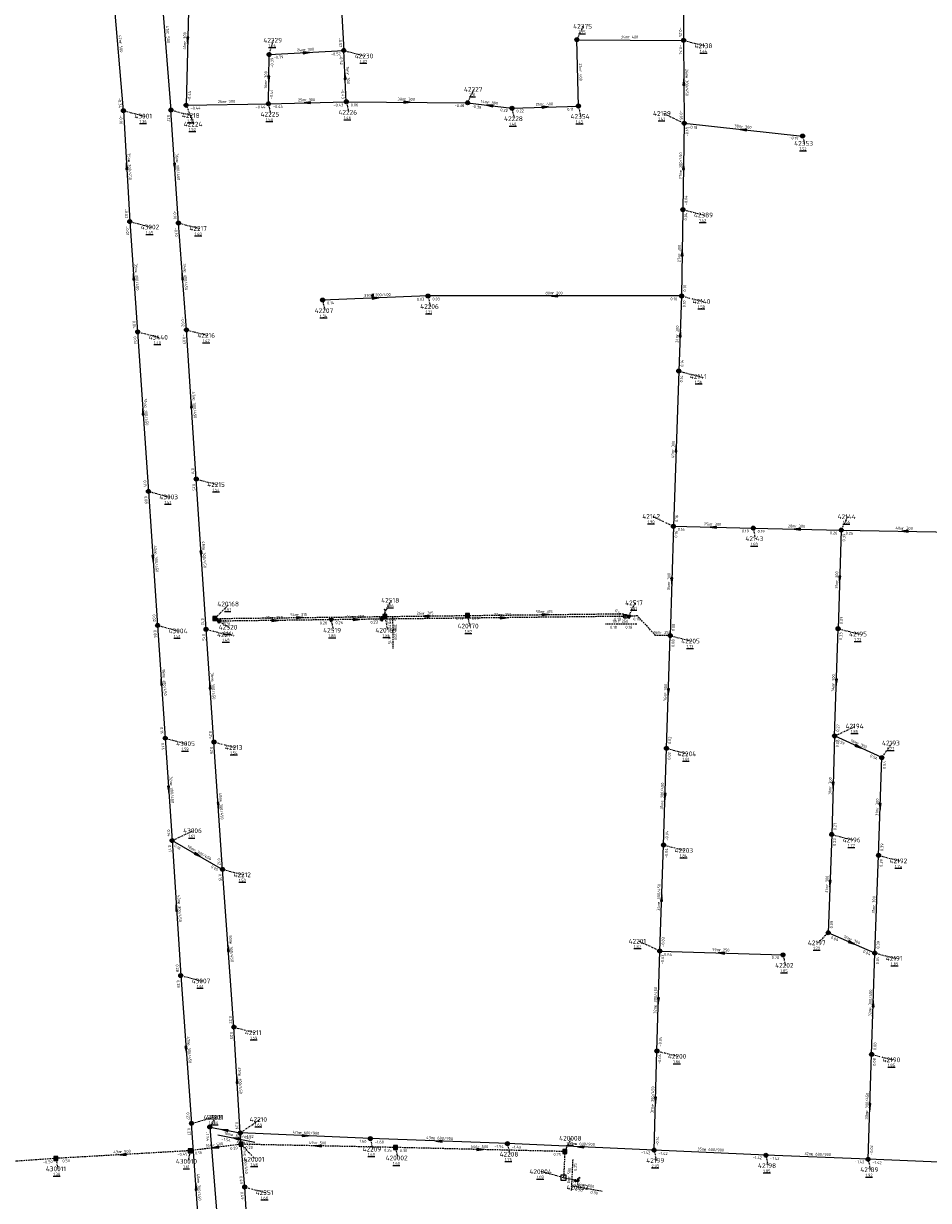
# Model space of a CAD drawing. Extents: x 188323 to 208361, y 565368 to 574910.
# Tile 119 of 256: x 202605 to 202891, y 568322 to 568693. Entities that reach past the tile are written whole.
import ezdxf

# ---------------------------------------------------------------- set-up
doc = ezdxf.new("R2010")
doc.units = 0
doc.linetypes.add('DASHDOT', pattern=[1, 0.5, -0.25, 0, -0.25])
doc.linetypes.add('DASHED', pattern=[0.75, 0.5, -0.25])
doc.layers.get('0').update_dxf_attribs({"linetype": 'CONTINUOUS'})
for name, color, linetype in [('RIO-AFM', 7, 'CONTINUOUS'), ('RIO-BOK', 7, 'CONTINUOUS'), ('RIO-DET', 7, 'CONTINUOUS'), ('RIO-KNP', 7, 'CONTINUOUS'), ('RIO-KNR', 7, 'CONTINUOUS'), ('RIO-LAG_0B', 7, 'CONTINUOUS'), ('RIO-LAG_1B', 7, 'DASHED'), ('RIO-LAG_2B', 7, 'DASHED'), ('RIO-LEN', 7, 'CONTINUOUS'), ('RIO-MVD', 1, 'CONTINUOUS'), ('RIO-VRB', 6, 'DASHDOT'), ('RIO-VRH', 7, 'CONTINUOUS')]:
    doc.layers.add(name, color=color, linetype=linetype)
doc.styles.add('RIO-TXT', font='isocp.shx')

# ---------------------------------------------------------------- blocks, each defined once
blk = doc.blocks.new('L_VHR')
blk.add_lwpolyline([(-0.5, 0), (0.5, 0), (-0.5, 0.15), (-0.5, -0.15), (0.5, 0)])
blk = doc.blocks.new('L_VKT')
blk.add_line((0.3, 0.95), (-0.3, -0.05))
blk.add_lwpolyline([(0.3, 0.15), (0.3, 0.75), (-0.3, 0.75), (-0.3, 0.15)], close=True)
blk = doc.blocks.new('K_IPR')
blk.add_lwpolyline([(-0.5, -0.5), (0.5, -0.5), (0.5, 0.5), (-0.5, 0.5)], close=True)
blk.add_solid([(-0.5, 0.5), (0.5, 0.5), (-0.5, -0.5), (0.5, -0.5)])
at = {"style": 'RIO-TXT', "flags": 1}
blk.add_attdef('KNOOPNAAM', (2, 2), '', height=1, dxfattribs=at)
blk = doc.blocks.new('K_UTB')
blk.add_lwpolyline([(0.5, 0.15), (0.5, -0.3), (-0.5, -0.3), (-0.5, 0.15), (-0.45, 0.15), (-0.45, -0.25), (0, -0.25), (0.45, -0.25), (0.45, 0.15)], close=True)
blk.add_lwpolyline([(0.85, 0.6), (0.55, 0.65), (0.614828, 0.459583), (0.850842, 0.598937)])
blk.add_arc((0.85, -0.25), 0.85, 90, 180)
at = {"style": 'RIO-TXT', "flags": 1}
blk.add_attdef('KNOOPNAAM', (2, 2), '', height=1, dxfattribs=at)
blk = doc.blocks.new('K_DIV')
for p, q in [((-0.65, 0.65), (-0.65, -0.65)), ((0.65, 0.65), (-0.65, 0.65)), ((0.65, -0.65), (0.65, 0.65)), ((-0.65, -0.65), (0.65, -0.65))]:
    blk.add_line(p, q)
blk = doc.blocks.new('K_IPG')
blk.add_circle((0, 0), 0.5)
for points in [[(0, 0), (-0.5, 0), (-0.433013, 0.25)], [(0, 0), (-0.433013, -0.25), (-0.5, 0)], [(0, 0), (-0.433013, 0.25), (-0.25, 0.433013)], [(0, 0), (-0.25, -0.433013), (-0.433013, -0.25)], [(0, 0), (-0.25, 0.433013), (0, 0.5)], [(0, 0), (0, -0.5), (-0.25, -0.433013)], [(0, 0), (0, 0.5), (0.25, 0.433013)], [(0, 0), (0.25, 0.433013), (0.433013, 0.25)], [(0, 0), (0.433013, 0.25), (0.5, 0)], [(0, 0), (0.5, 0), (0.433013, -0.25)], [(0, 0), (0.433013, -0.25), (0.25, -0.433013)], [(0, 0), (0.25, -0.433013), (0, -0.5)]]:
    blk.add_solid(points)
at = {"style": 'RIO-TXT', "flags": 1}
blk.add_attdef('KNOOPNAAM', (2, 2), '', height=1, dxfattribs=at)
blk = doc.blocks.new('K_FIC')
blk.add_circle((0, 0), 0.0625)
at = {"style": 'RIO-TXT', "flags": 1}
blk.add_attdef('KNOOPNAAM', (2, 2), '', height=1, dxfattribs=at)
blk = doc.blocks.new('K_IPD')
blk.add_lwpolyline([(-0.496027, 0.307994), (0.503973, 0.307994), (0.003973, -0.558031)], close=True)
blk.add_solid([(-0.496027, 0.307994), (0.503973, 0.307994), (0.003973, -0.558031)])
at = {"style": 'RIO-TXT', "flags": 1}
blk.add_attdef('KNOOPNAAM', (2, 2), '', height=1, dxfattribs=at)
blk = doc.blocks.new('K_TEE')
for p, q in [((-0.15, 0.25), (0.15, 0.25)), ((0, -0.25), (0, 0.25))]:
    blk.add_line(p, q)
blk.add_circle((0, 0), 0.5)
at = {"style": 'RIO-TXT', "flags": 1}
blk.add_attdef('KNOOPNAAM', (2, 2), '', height=1, dxfattribs=at)
blk = doc.blocks.new('679_04______420004__c1420003_')
at = {"layer": 'RIO-LAG_1B'}
blk.add_line((0, 0), (9.668, -1.725), dxfattribs=at)
at = {"layer": 'RIO-AFM', "style": 'RIO-TXT'}
blk.add_text('r 500', height=0.9, rotation=349.8527, dxfattribs=at).set_placement((3.8584, -0.1802))
at = {"layer": 'RIO-BOK', "style": 'RIO-TXT'}
for p in [(1.1322, -1.624), (5.9167, -2.4773)]:
    blk.add_text('0.30', height=0.9, rotation=349.8527, dxfattribs=at).set_placement(p)
at = {"layer": 'RIO-LEN', "style": 'RIO-TXT'}
blk.add_text('4m', height=0.9, rotation=349.8527, dxfattribs=at).set_placement((2.2635, 0.1042))
blk = doc.blocks.new('680_04______420008____420004__c')
at = {"layer": 'RIO-LAG_1B'}
blk.add_line((0, 0), (-0.461, -9.811), dxfattribs=at)
at = {"layer": 'RIO-AFM', "style": 'RIO-TXT'}
blk.add_text('r 500', height=0.9, rotation=447.2847, dxfattribs=at).set_placement((-0.782, -5.9613))
at = {"layer": 'RIO-BOK', "style": 'RIO-TXT'}
for p in [(1.2292, -3.6222), (1.0027, -8.478)]:
    blk.add_text('0.25', height=0.9, rotation=447.2847, dxfattribs=at).set_placement(p)
at = {"layer": 'RIO-LEN', "style": 'RIO-TXT'}
blk.add_text('8m', height=0.9, rotation=447.2847, dxfattribs=at).set_placement((-0.8575, -7.5795))
blk = doc.blocks.new('681_04______42001_____42210_')
at = {"layer": 'RIO-LAG_0B'}
blk.add_line((0, 0), (11.766, -2.256), dxfattribs=at)
at = {"layer": 'RIO-VRH', "xscale": 2, "yscale": 2, "zscale": 2, "rotation": 529.1156}
blk.add_blockref('L_VHR', (5.883, -1.128), dxfattribs=at)
at = {"layer": 'RIO-AFM', "style": 'RIO-TXT'}
blk.add_text('e 300/450', height=0.9, rotation=349.1156, dxfattribs=at).set_placement((4.1209, -0.2807))
at = {"layer": 'RIO-BOK', "style": 'RIO-TXT'}
for s, p in [('-1.54', (1.1112, -1.6384)), ('-1.52', (7.4754, -2.8581))]:
    blk.add_text(s, height=0.9, rotation=349.1156, dxfattribs=at).set_placement(p)
at = {"layer": 'RIO-LEN', "style": 'RIO-TXT'}
blk.add_text('10m', height=0.9, rotation=349.1156, dxfattribs=at).set_placement((1.9995, 0.1259))
blk = doc.blocks.new('711_04______420171____420169_')
at = {"layer": 'RIO-LAG_1B'}
blk.add_line((0, 0), (0.049, -9.821), dxfattribs=at)
at = {"layer": 'RIO-AFM', "style": 'RIO-TXT'}
blk.add_text('r 200', height=0.9, rotation=270.2614, dxfattribs=at).set_placement((0.5193, -3.828))
at = {"layer": 'RIO-BOK', "style": 'RIO-TXT'}
for p in [(-1.3929, -1.4068), (-1.3684, -6.2678)]:
    blk.add_text('0.15', height=0.9, rotation=270.2614, dxfattribs=at).set_placement(p)
at = {"layer": 'RIO-LEN', "style": 'RIO-TXT'}
blk.add_text('2m', height=0.9, rotation=270.2614, dxfattribs=at).set_placement((0.5111, -2.208))
blk = doc.blocks.new('746_04______42517_____42521_')
at = {"layer": 'RIO-LAG_2B'}
blk.add_line((0, 0), (-9.821, -0.004), dxfattribs=at)
at = {"layer": 'RIO-AFM', "style": 'RIO-TXT'}
blk.add_text('r 250', height=0.9, rotation=360, dxfattribs=at).set_placement((-5.9907, 0.4984))
at = {"layer": 'RIO-BOK', "style": 'RIO-TXT'}
for p in [(-8.4203, -1.4031), (-3.5593, -1.4)]:
    blk.add_text('0.18', height=0.9, rotation=360, dxfattribs=at).set_placement(p)
at = {"layer": 'RIO-LEN', "style": 'RIO-TXT'}
blk.add_text('1m', height=0.9, rotation=360, dxfattribs=at).set_placement((-7.6107, 0.4974))

msp = doc.modelspace()

# ---------------------------------------------------------------- linework, layer by layer
at = {"layer": 'RIO-LAG_0B'}
for p, q in [((202648, 568713.024), (202651.808, 568665.792)), ((202704.896, 568711.424), (202706.4, 568684.608)), ((202636.8, 568665.6), (202633.216, 568707.264)), ((202657.6, 568708.416), (202656.608, 568667.328)), ((202813.664, 568706.56), (202813.696, 568687.808)), ((202682.8, 568683.328), (202706.4, 568684.608)), ((202707.2, 568668.416), (202706.4, 568684.608)), ((202780, 568688), (202813.696, 568687.808)), ((202780.496, 568667.072), (202780, 568688)), ((202813.696, 568687.808), (202813.904, 568661.632)), ((202682.592, 568667.776), (202682.8, 568683.328)), ((202656.608, 568667.328), (202682.592, 568667.776)), ((202682.592, 568667.776), (202707.2, 568668.416)), ((202707.2, 568668.416), (202745.504, 568668.096)), ((202745.504, 568668.096), (202759.504, 568666.368)), ((202759.504, 568666.368), (202780.496, 568667.072)), ((202636.8, 568665.6), (202638.8, 568630.592)), ((202654.176, 568630.144), (202651.808, 568665.792)), ((202813.904, 568661.632), (202813.504, 568634.368)), ((202813.904, 568661.632), (202851.296, 568657.6)), ((202813.504, 568634.368), (202813.104, 568607.104)), ((202638.8, 568630.592), (202641.296, 568595.776)), ((202656.704, 568596.416), (202654.176, 568630.144)), ((202732.992, 568607.104), (202699.696, 568605.824)), ((202813.104, 568607.104), (202732.992, 568607.104)), ((202813.104, 568607.104), (202812.192, 568583.424)), ((202641.296, 568595.776), (202644.704, 568545.408)), ((202659.808, 568549.312), (202656.704, 568596.416)), ((202812.192, 568583.424), (202810.496, 568534.4)), ((202662.896, 568501.888), (202659.808, 568549.312)), ((202644.704, 568545.408), (202647.6, 568503.104)), ((202810.496, 568534.4), (202809.504, 568499.904)), ((202810.496, 568534.4), (202835.696, 568533.824)), ((202835.696, 568533.824), (202863.504, 568533.184)), ((202863.504, 568533.184), (202862.496, 568502.08)), ((202863.504, 568533.184), (202903.696, 568532.48)), ((202647.6, 568503.104), (202650, 568467.52)), ((202665.408, 568466.304), (202662.896, 568501.888)), ((202808.304, 568464.32), (202809.504, 568499.904)), ((202861.408, 568468.224), (202862.496, 568502.08)), ((202650, 568467.52), (202652.192, 568435.2)), ((202668.096, 568426.112), (202665.408, 568466.304)), ((202861.408, 568468.224), (202860.496, 568437.12)), ((202876.304, 568461.376), (202861.408, 568468.224)), ((202807.392, 568433.792), (202808.304, 568464.32)), ((202875.296, 568430.528), (202876.304, 568461.376)), ((202860.496, 568437.12), (202859.392, 568406.08)), ((202652.192, 568435.2), (202668.096, 568426.112)), ((202652.192, 568435.2), (202654.896, 568392.576)), ((202806.208, 568400.32), (202807.392, 568433.792)), ((202874.096, 568399.68), (202875.296, 568430.528)), ((202671.696, 568376.32), (202668.096, 568426.112)), ((202874.096, 568399.68), (202859.392, 568406.08)), ((202805.296, 568368.768), (202806.208, 568400.32)), ((202806.208, 568400.32), (202845.104, 568399.104)), ((202873.104, 568367.68), (202874.096, 568399.68)), ((202654.896, 568392.576), (202658.304, 568345.92)), ((202673.696, 568342.912), (202671.696, 568376.32)), ((202804.4, 568337.472), (202805.296, 568368.768)), ((202872, 568334.592), (202873.104, 568367.68)), ((202661.104, 568305.92), (202658.304, 568345.92)), ((202664.08, 568344.768), (202673.696, 568342.912)), ((202664.08, 568344.768), (202668.4, 568291.776)), ((202714.8, 568341.12), (202673.696, 568342.912)), ((202675.104, 568325.824), (202673.696, 568342.912)), ((202758.096, 568339.52), (202714.8, 568341.12)), ((202804.4, 568337.472), (202758.096, 568339.52)), ((202839.696, 568335.872), (202804.4, 568337.472)), ((202872, 568334.592), (202839.696, 568335.872)), ((202924.896, 568332.416), (202872, 568334.592)), ((202679.2, 568262.784), (202675.104, 568325.824))]:
    msp.add_line(p, q, dxfattribs=at)
at = {"layer": 'RIO-LAG_1B'}
for p, q in [((202719.328, 568508.16), (202719.328, 568505.92)), ((202719.328, 568505.92), (202745.424, 568506.24)), ((202665.632, 568505.28), (202719.328, 568505.92)), ((202673.952, 568339.328), (202657.888, 568337.28)), ((202722.72, 568338.304), (202673.952, 568339.328)), ((202657.888, 568337.28), (202615.424, 568334.848)), ((202776.192, 568337.024), (202722.72, 568338.304)), ((202776.192, 568337.024), (202775.808, 568328.768)), ((202615.424, 568334.848), (202584.912, 568332.736)), ((202775.808, 568328.768), (202780, 568328))]:
    msp.add_line(p, q, dxfattribs=at)
msp.add_lwpolyline([(202745.424, 568506.24), (202794.592, 568506.816), (202795.296, 568505.984)], dxfattribs=at)
at = {"layer": 'RIO-LAG_2B'}
for p, q in [((202702.368, 568504.896), (202666.976, 568504.448)), ((202718.368, 568505.088), (202702.368, 568504.896)), ((202795.296, 568505.984), (202718.368, 568505.088)), ((202796.384, 568505.984), (202795.296, 568505.984))]:
    msp.add_line(p, q, dxfattribs=at)
msp.add_lwpolyline([(202809.504, 568499.904), (202804.832, 568499.968), (202799.136, 568506.112), (202796.384, 568505.984)], dxfattribs=at)
at = {"layer": 'RIO-VRB'}
for p, q in [((202780, 568688), (202782.0371, 568692.2293)), ((202682.8, 568683.3), (202684.1933, 568687.8294)), ((202706.4, 568684.6), (202713.0482, 568682.88)), ((202813.7, 568687.8), (202820.3482, 568686.08)), ((202745.5, 568668.1), (202747.5371, 568672.3293)), ((202656.6, 568667.3), (202659.019, 568661.3514)), ((202682.6, 568667.8), (202683.3071, 568664.4868)), ((202707.2, 568668.4), (202707.9071, 568665.0868)), ((202759.5, 568666.4), (202760.2071, 568663.0868)), ((202780.5, 568667.1), (202781.2071, 568663.7868)), ((202636.8, 568665.6), (202643.4482, 568663.88)), ((202651.8, 568665.8), (202658.4482, 568664.08)), ((202813.9, 568661.6), (202807.251, 568664.7179)), ((202851.3, 568657.6), (202851.8335, 568655.2716)), ((202813.5, 568634.38), (202820.1482, 568632.66)), ((202638.8, 568630.6), (202645.4482, 568628.88)), ((202654.17, 568630.14), (202660.8182, 568628.42)), ((202733, 568607.1), (202733.7071, 568603.7868)), ((202813.1, 568607.1), (202819.7482, 568605.38)), ((202699.7, 568605.8), (202700.4071, 568602.4868)), ((202641.3, 568595.8), (202647.9482, 568594.08)), ((202656.7, 568596.4), (202663.3482, 568594.68)), ((202812.2, 568583.4), (202818.8482, 568581.68)), ((202659.8, 568549.3), (202666.4482, 568547.58)), ((202644.7, 568545.4), (202651.3482, 568543.68)), ((202810.5, 568534.4), (202803.851, 568537.5179)), ((202863.5, 568533.2), (202865.5371, 568537.4293)), ((202835.7, 568533.8), (202836.4071, 568530.4868)), ((202665.63, 568505.27), (202670.2834, 568509.8753)), ((202718.36, 568505.07), (202721.3969, 568511.0314)), ((202796.39, 568506.01), (202798.4271, 568510.2393)), ((202745.43, 568506.22), (202746.1371, 568502.9068)), ((202647.6, 568503.1), (202654.2482, 568501.38)), ((202666.97, 568504.45), (202670.0914, 568502.5304)), ((202702.36, 568504.87), (202703.0671, 568501.5568)), ((202719.33, 568505.89), (202720.2106, 568501.592)), ((202662.9, 568501.9), (202669.5482, 568500.18)), ((202809.5, 568499.9), (202816.1482, 568498.18)), ((202862.5, 568502.1), (202869.1482, 568500.38)), ((202861.4, 568468.2), (202868.0482, 568471.32)), ((202650, 568467.5), (202656.6482, 568465.78)), ((202665.4, 568466.3), (202672.0482, 568464.58)), ((202876.3, 568461.4), (202879.5618, 568465.988)), ((202808.3, 568464.3), (202814.9482, 568462.58)), ((202652.2, 568435.2), (202658.8482, 568438.32)), ((202860.5, 568437.1), (202867.1482, 568435.38)), ((202807.4, 568433.8), (202814.0482, 568432.08)), ((202875.3, 568430.5), (202881.9482, 568428.78)), ((202668.1, 568426.1), (202674.7482, 568424.38)), ((202859.4, 568406.1), (202856.1394, 568402.911)), ((202806.2, 568400.3), (202799.551, 568403.4179)), ((202845.1, 568399.1), (202845.8071, 568395.7868)), ((202874.1, 568399.7), (202880.7482, 568397.98)), ((202654.9, 568392.6), (202661.5482, 568390.88)), ((202671.7, 568376.3), (202678.3482, 568374.58)), ((202805.3, 568368.8), (202811.9482, 568367.08)), ((202873.1, 568367.7), (202879.7482, 568365.98)), ((202658.3, 568345.9), (202665.2675, 568347.8287)), ((202664.08, 568344.75), (202666.0564, 568347.8058)), ((202673.7, 568342.9), (202679.8269, 568347.1378)), ((202673.95, 568339.31), (202678.4972, 568334.5898)), ((202714.8, 568341.1), (202715.5071, 568337.7868)), ((202758.1, 568339.5), (202758.8071, 568336.1868)), ((202776.2, 568337), (202778.2371, 568341.2293)), ((202657.89, 568337.25), (202657.1842, 568333.9366)), ((202722.72, 568338.31), (202723.4271, 568334.9968)), ((202804.4, 568337.5), (202805.1071, 568334.1868)), ((202839.7, 568335.9), (202840.4071, 568332.5868)), ((202615.42, 568334.88), (202616.1271, 568331.5668)), ((202872, 568334.6), (202872.7071, 568331.2868)), ((202775.81, 568328.75), (202768.8421, 568330.6765)), ((202780, 568328), (202780.5335, 568325.6716)), ((202675.1, 568325.8), (202681.7482, 568324.08))]:
    msp.add_line(p, q, dxfattribs=at)

# ---------------------------------------------------------------- block references
at = {"layer": 'RIO-AFM', "xscale": 0.9, "yscale": 0.9, "zscale": 0.9, "rotation": 362.2354}
msp.add_blockref('L_VKT', (202715.5203, 568606.928), dxfattribs=at)
at = {"layer": 'RIO-DET'}
for name, p in [('711_04______420171____420169_', (202721.824, 568505.664)), ('746_04______42517_____42521_', (202798.896, 568503.488)), ('681_04______42001_____42210_', (202666.576, 568342.272)), ('680_04______420008____420004__c', (202778.704, 568334.528)), ('679_04______420004__c1420003_', (202778.304, 568326.272))]:
    msp.add_blockref(name, p, dxfattribs=at)
at = {"layer": 'RIO-KNP', "xscale": 1.25, "yscale": 1.25, "zscale": 1.25}
for name, p in [('K_IPG', (202780, 568688)), ('K_IPG', (202813.696, 568687.808)), ('K_IPG', (202706.4, 568684.608)), ('K_IPG', (202682.8, 568683.328)), ('K_IPG', (202636.8, 568665.6)), ('K_IPG', (202651.808, 568665.792)), ('K_IPG', (202656.608, 568667.328)), ('K_IPG', (202682.592, 568667.776)), ('K_IPG', (202707.2, 568668.416)), ('K_IPG', (202745.504, 568668.096)), ('K_IPG', (202759.504, 568666.368)), ('K_IPG', (202780.496, 568667.072)), ('K_IPG', (202813.904, 568661.632)), ('K_IPG', (202851.296, 568657.6)), ('K_IPG', (202813.504, 568634.368)), ('K_IPG', (202638.8, 568630.592)), ('K_IPG', (202654.176, 568630.144)), ('K_IPG', (202699.696, 568605.824)), ('K_IPG', (202732.992, 568607.104)), ('K_IPG', (202813.104, 568607.104)), ('K_IPG', (202641.296, 568595.776)), ('K_IPG', (202656.704, 568596.416)), ('K_IPG', (202812.192, 568583.424)), ('K_IPG', (202659.808, 568549.312)), ('K_IPG', (202644.704, 568545.408)), ('K_IPG', (202810.496, 568534.4)), ('K_IPG', (202835.696, 568533.824)), ('K_IPG', (202863.504, 568533.184)), ('K_IPR', (202719.328, 568505.92)), ('K_FIC', (202719.328, 568508.16)), ('K_IPR', (202745.424, 568506.24)), ('K_TEE', (202795.296, 568505.984)), ('K_IPD', (202796.384, 568505.984)), ('K_IPG', (202647.6, 568503.104)), ('K_IPG', (202662.896, 568501.888)), ('K_IPR', (202665.632, 568505.28)), ('K_IPD', (202666.976, 568504.448)), ('K_IPD', (202702.368, 568504.896)), ('K_IPD', (202718.368, 568505.088)), ('K_IPG', (202862.496, 568502.08)), ('K_IPG', (202809.504, 568499.904)), ('K_IPG', (202650, 568467.52)), ('K_IPG', (202665.408, 568466.304)), ('K_IPG', (202861.408, 568468.224)), ('K_IPG', (202808.304, 568464.32)), ('K_IPG', (202876.304, 568461.376)), ('K_IPG', (202652.192, 568435.2)), ('K_IPG', (202860.496, 568437.12)), ('K_IPG', (202807.392, 568433.792)), ('K_IPG', (202875.296, 568430.528)), ('K_IPG', (202668.096, 568426.112)), ('K_IPG', (202859.392, 568406.08)), ('K_IPG', (202806.208, 568400.32)), ('K_IPG', (202845.104, 568399.104)), ('K_IPG', (202874.096, 568399.68)), ('K_IPG', (202654.896, 568392.576)), ('K_IPG', (202671.696, 568376.32)), ('K_IPG', (202805.296, 568368.768)), ('K_IPG', (202873.104, 568367.68)), ('K_IPG', (202658.304, 568345.92)), ('K_IPG', (202664.08, 568344.768)), ('K_IPG', (202673.696, 568342.912)), ('K_IPR', (202673.952, 568339.328)), ('K_IPG', (202714.8, 568341.12)), ('K_IPR', (202722.72, 568338.304)), ('K_IPG', (202758.096, 568339.52)), ('K_IPR', (202615.424, 568334.848)), ('K_IPR', (202657.888, 568337.28)), ('K_IPR', (202776.192, 568337.024)), ('K_IPG', (202804.4, 568337.472)), ('K_IPG', (202839.696, 568335.872)), ('K_IPG', (202872, 568334.592)), ('K_DIV', (202775.808, 568328.768)), ('K_UTB', (202780, 568328)), ('K_IPG', (202675.104, 568325.824))]:
    msp.add_blockref(name, p, dxfattribs=at)
at = {"layer": 'RIO-VRH', "xscale": 2, "yscale": 2, "zscale": 2}
for p, rotation in [((202657.1, 568687.85), 268.5973), ((202694.6, 568683.95), 3.1526), ((202706.8, 568676.5), 92.8359), ((202682.7, 568675.55), 269.2517), ((202813.8, 568674.7), 450.4464), ((202694.9, 568668.1), 181.397), ((202726.35, 568668.25), 359.5513), ((202752.5, 568667.25), 533.0773), ((202770, 568666.75), 1.909), ((202832.6, 568659.6), 533.8959), ((202637.8, 568648.1), 453.2792), ((202652.985, 568647.97), 273.811), ((202813.7, 568647.99), 449.1491), ((202813.3, 568620.74), 449.1509), ((202640.05, 568613.2), 454.1177), ((202655.435, 568613.27), 94.297), ((202716.35, 568606.45), 362.2354), ((202773.05, 568607.1), 180), ((202812.65, 568595.25), 447.8164), ((202658.25, 568572.85), 93.7743), ((202643, 568570.6), 453.868), ((202811.35, 568558.9), 448.0041), ((202823.1, 568534.1), 538.6362), ((202849.6, 568533.5), 538.7637), ((202883.6, 568532.85), 539.0025), ((202646.15, 568524.25), 273.9306), ((202661.35, 568525.6), 273.7505), ((202810, 568517.15), 268.3308), ((202863, 568517.65), 268.1494), ((202732.38, 568506.055), 180.7243), ((202770.015, 568506.515), 0.6874), ((202684.665, 568504.66), 360.6799), ((202692.48, 568505.58), 0.6614), ((202710.36, 568504.97), 360.7161), ((202756.825, 568505.54), 360.7), ((202648.8, 568485.3), 453.8655), ((202664.15, 568484.1), 94.0257), ((202861.95, 568485.15), 268.1326), ((202808.9, 568482.1), 268.0605), ((202868.85, 568464.8), 335.4717), ((202651.1, 568451.35), 273.9052), ((202860.95, 568452.65), 268.3335), ((202666.75, 568446.2), 273.8511), ((202807.85, 568449.05), 268.3009), ((202875.8, 568445.95), 268.1375), ((202660.15, 568430.65), 330.2193), ((202859.95, 568421.6), 267.9589), ((202806.8, 568417.05), 87.9396), ((202653.55, 568413.9), 453.6353), ((202669.9, 568401.2), 94.1433), ((202866.75, 568402.9), 336.4753), ((202825.65, 568399.7), 538.2333), ((202805.75, 568384.55), 268.3545), ((202873.6, 568383.7), 88.2012), ((202656.6, 568369.25), 274.1727), ((202672.7, 568359.6), 93.4355), ((202804.85, 568353.15), 268.3441), ((202872.55, 568351.15), 268.0877), ((202668.89, 568343.825), 529.1156), ((202694.25, 568342), 357.4926), ((202698.335, 568338.81), 178.8255), ((202736.45, 568340.3), 177.884), ((202636.655, 568336.065), 183.1937), ((202665.92, 568338.28), 187.3086), ((202749.46, 568337.655), 358.597), ((202781.25, 568338.5), 177.5268), ((202659.7, 568325.9), 94.0128)]:
    msp.add_blockref('L_VHR', p, dxfattribs=dict(at, rotation=rotation))

# ---------------------------------------------------------------- texts
at = {"layer": 'RIO-AFM', "style": 'RIO-TXT'}
for s, rotation, p in [('r 500', 274.6115, (202650.3478, 568690.2493)), ('r 300', 448.5973, (202656.5679, 568687.0524)), ('r 400', 359.66, (202796.0425, 568688.415)), ('r 500', 274.9225, (202635.4514, 568687.2715)), ('r 300', 3.1526, (202693.7634, 568684.4047)), ('r 300', 89.2517, (202682.1896, 568674.7465)), ('r 300', 272.8359, (202707.264, 568677.3345)), ('r 400', 271.3794, (202780.7366, 568678.3726)), ('e 300/450', 270.4464, (202814.2927, 568676.5944)), ('r 300', 1.397, (202694.078, 568668.5801)), ('r 300', 359.5513, (202725.5437, 568668.768)), ('r 300', 1.1016, (202668.7802, 568668.0343)), ('r 300', 353.0772, (202751.756, 568667.848)), ('r 400', 1.909, (202769.1735, 568667.2227)), ('r 300', 353.8959, (202831.8486, 568660.1947)), ('e 300/450', 449.1491, (202813.1648, 568646.107)), ('e 300/450', 273.2792, (202638.2012, 568650.0163)), ('e 300/450', 273.811, (202653.3686, 568649.8902)), ('r 300', 449.1509, (202812.78, 568619.9368)), ('e 300/450', 274.1177, (202640.4231, 568615.1223)), ('e 300/450', 274.297, (202655.8017, 568615.1934)), ('200/400', 362.2354, (202716.3297, 568606.9602)), ('r 200', 360, (202772.2398, 568607.6249)), ('r 300', 447.8164, (202812.1126, 568594.4595)), ('e 300/450', 273.7743, (202658.6385, 568574.7704)), ('e 300/450', 273.868, (202643.3864, 568572.5209)), ('r 300', 448.0041, (202810.8072, 568558.1079)), ('r 300', 358.6362, (202822.302, 568534.6266)), ('r 300', 358.7637, (202848.8007, 568534.0257)), ('r 300', 359.0025, (202882.7988, 568533.3763)), ('e 300/450', 273.9306, (202646.5317, 568526.171)), ('e 300/450', 273.7505, (202661.7394, 568527.5199)), ('r 300', 448.3308, (202809.4663, 568516.3546)), ('r 300', 448.1494, (202862.4649, 568516.8565)), ('r 250', 360.6799, (202683.8485, 568505.161)), ('r 315', 0.6614, (202691.6641, 568506.0706)), ('r 250', 360.7161, (202709.5434, 568505.4644)), ('r 315', 0.7243, (202731.5638, 568506.5447)), ('r 250', 360.7, (202756.008, 568506.0539)), ('r 315', 0.6874, (202769.1989, 568507.0052)), ('r 250', 359.0166, (202806.3681, 568500.4548)), ('e 300/450', 273.8655, (202649.1818, 568487.2207)), ('e 300/450', 274.0257, (202664.5264, 568486.0217)), ('r 300', 88.0605, (202808.373, 568481.3073)), ('r 300', 88.1326, (202861.424, 568484.3563)), ('r 300', 335.4717, (202868.3223, 568465.5956)), ('r 300', 448.3335, (202860.4174, 568451.8548)), ('e 300/450', 273.9052, (202651.4794, 568453.2709)), ('e 300/450', 88.3009, (202807.2945, 568447.1755)), ('e 300/450', 273.8511, (202667.1337, 568448.1206)), ('r 300', 88.1375, (202875.2741, 568445.1566)), ('e 300/450', 330.2193, (202658.7597, 568432.0271)), ('e 300/450', 87.9396, (202806.2327, 568415.1789)), ('r 300', 447.9589, (202859.4123, 568420.8081)), ('r 300', 87.76, (202874.1688, 568414.31)), ('e 300/450', 273.6353, (202653.9417, 568415.8191)), ('e 300/450', 274.1433, (202670.277, 568403.1229)), ('r 300', 336.4753, (202866.2082, 568403.6862)), ('r 250', 358.2332, (202824.8557, 568400.2366)), ('e 300/450', 88.3545, (202805.1962, 568382.6747)), ('e 300/450', 88.2012, (202873.0412, 568381.8263)), ('e 300/450', 274.1727, (202656.975, 568371.1729)), ('e 300/450', 273.4355, (202673.0955, 568361.5177)), ('e 300/450', 88.3441, (202804.2959, 568351.2748)), ('e 300/450', 88.0877, (202871.9875, 568349.2776)), ('e 600/900', 357.4926, (202692.3838, 568342.5941)), ('r 500', 367.3086, (202665.0519, 568338.6774)), ('r 500', 358.8255, (202697.5354, 568339.3415)), ('e 600/900', 357.884, (202734.5797, 568340.882)), ('r 500', 358.597, (202748.6626, 568338.1911)), ('e 600/900', 357.5268, (202779.3836, 568339.0946)), ('r 500', 363.1937, (202635.8174, 568336.532)), ('e 300/450', 274.6891, (202674.7483, 568336.2752)), ('e 600/900', 357.4051, (202820.1847, 568337.2951)), ('e 600/900', 357.6954, (202853.9817, 568335.8346)), ('e 300/450', 274.0128, (202660.0782, 568327.8218))]:
    msp.add_text(s, height=0.9, rotation=rotation, dxfattribs=at).set_placement(p)
at = {"layer": 'RIO-BOK', "style": 'RIO-TXT'}
for s, rotation, p in [('-0.24', 270.1312, (202812.3006, 568691.8964)), ('-0.52', 273.2123, (202704.7875, 568688.6164)), ('-0.24', 270.4464, (202812.3116, 568686.3887)), ('-0.39', 89.2517, (202684.147, 568679.1818)), ('-0.39', 3.1526, (202684.2747, 568681.9791)), ('-0.52', 3.1526, (202702.3822, 568682.9766)), ('-0.52', 272.8359, (202705.0717, 568683.132)), ('-0.34', 274.9225, (202635.0778, 568669.567)), ('-0.44', 448.5973, (202658.0328, 568668.6662)), ('-0.44', 89.2517, (202684.0179, 568669.1816)), ('-0.43', 272.8359, (202705.6071, 568672.4264)), ('-0.44', 1.1016, (202658.0264, 568665.9272)), ('-0.44', 1.1016, (202678.5266, 568666.3214)), ('-0.44', 1.397, (202684.0335, 568666.4345)), ('-0.43', 1.397, (202703.1348, 568666.9004)), ('0.06', 359.5513, (202708.5897, 568666.99)), ('-0.38', 359.5513, (202741.3898, 568666.7538)), ('-0.38', 353.0772, (202746.7218, 568666.5422)), ('0.22', 353.0772, (202755.7978, 568665.446)), ('0.22', 1.909, (202760.9456, 568665.0474)), ('0.11', 1.909, (202776.9877, 568665.5821)), ('-0.16', 273.2792, (202635.4831, 568664.1218)), ('0.12', 273.811, (202650.4969, 568664.3096)), ('-0.18', 270.4464, (202812.4828, 568665.6894)), ('-0.18', 449.1491, (202815.2249, 568657.4798)), ('-0.18', 353.8959, (202815.1439, 568660.0599)), ('-0.15', 353.8959, (202847.077, 568656.665)), ('-0.04', 449.1491, (202814.9195, 568635.76)), ('-0.02', 273.2792, (202637.188, 568634.614)), ('-0.10', 273.811, (202652.5212, 568634.1395)), ('-0.04', 449.1509, (202814.825, 568630.2599)), ('-0.01', 274.1177, (202637.5048, 568629.1027)), ('-0.10', 274.297, (202652.8795, 568628.6386)), ('0.10', 449.1509, (202814.5195, 568608.48)), ('0.03', 362.2354, (202729.4969, 568605.5811)), ('0.03', 360, (202734.4007, 568605.7009)), ('0.10', 360, (202809.5407, 568605.7485)), ('0.14', 362.2354, (202701.1542, 568604.4566)), ('0.10', 447.8164, (202814.3512, 568603.4905)), ('0.04', 274.1177, (202639.6683, 568599.252)), ('-0.02', 274.297, (202655.0161, 568600.3853)), ('0.03', 273.868, (202639.9983, 568594.3083)), ('-0.03', 273.7743, (202655.3959, 568594.9105)), ('0.14', 447.8164, (202813.6513, 568584.7466)), ('0.14', 448.0041, (202813.4469, 568579.7948)), ('0.11', 273.7743, (202658.1968, 568552.7624)), ('0.11', 273.868, (202643.0933, 568548.8596)), ('0.15', 273.7505, (202658.4953, 568547.811)), ('0.08', 273.9306, (202643.4, 568543.9069)), ('0.16', 448.0041, (202811.9468, 568535.7513)), ('0.16', 448.3308, (202811.7767, 568530.8017)), ('0.16', 358.6362, (202811.867, 568532.9679)), ('0.19', 358.6362, (202832.1085, 568532.4988)), ('0.19', 358.7637, (202837.0701, 568532.371)), ('0.26', 358.7637, (202859.9111, 568531.8925)), ('0.26', 359.0025, (202864.8761, 568531.7767)), ('0.39', 448.1494, (202864.7674, 568529.598)), ('0.02', 273.9306, (202645.9844, 568506.5572)), ('0.18', 310.7827, (202791.9037, 568507.7902)), ('0.12', 273.7505, (202661.2985, 568505.3625)), ('0.20', 0.6614, (202667.0458, 568503.8863)), ('0.31', 360.6799, (202668.3872, 568503.0676)), ('0.26', 360.6799, (202698.8168, 568503.448)), ('0.26', 360.7161, (202703.778, 568503.4885)), ('0.23', 360.7161, (202714.8181, 568503.6335)), ('0.15', 0.6614, (202715.7856, 568504.449)), ('0.23', 360.7, (202719.7777, 568503.6881)), ('0.15', 0.7243, (202720.7474, 568504.5078)), ('0.19', 0.7243, (202741.8877, 568504.7751)), ('0.19', 0.6874, (202746.8465, 568504.8369)), ('0.18', 360.7, (202791.7467, 568504.6131)), ('0.18', 361.8743, (202797.8357, 568504.6575)), ('0.08', 448.3308, (202810.9391, 568501.2595)), ('0.33', 448.1494, (202863.9434, 568503.455)), ('0.06', 273.8655, (202646.2983, 568501.6084)), ('0.15', 274.0257, (202661.6024, 568500.4048)), ('0.08', 88.0605, (202810.7793, 568496.2944)), ('0.33', 88.1326, (202863.7838, 568498.4954)), ('0.16', 273.8655, (202648.384, 568470.9593)), ('0.25', 274.0257, (202663.7744, 568469.7546)), ('0.27', 88.1326, (202862.8447, 568469.5536)), ('0.16', 273.9052, (202648.6993, 568466.0075)), ('0.02', 88.0605, (202809.7464, 568465.6518)), ('0.27', 448.3335, (202862.679, 568464.6021)), ('0.59', 335.4717, (202862.0934, 568466.3456)), ('0.26', 273.8511, (202664.0979, 568464.8087)), ('0.02', 88.3009, (202809.5944, 568460.6998)), ('0.54', 335.4717, (202872.4837, 568461.6117)), ('0.54', 88.1375, (202877.5841, 568457.7962)), ('0.23', 448.3335, (202861.939, 568438.4596)), ('0.14', 273.9052, (202650.5795, 568438.6581)), ('-0.04', 88.3009, (202808.8407, 568435.1579)), ('0.23', 447.9589, (202861.7555, 568433.4934)), ('0.17', 273.6353, (202650.8923, 568433.7136)), ('0.16', 330.2193, (202652.7207, 568433.29)), ('-0.04', 87.9396, (202808.6523, 568429.6518)), ('0.39', 88.1375, (202876.7445, 568431.8538)), ('0.12', 273.8511, (202666.4878, 568429.5597)), ('0.39', 87.76, (202876.5603, 568426.8876)), ('0.05', 330.2193, (202664.3192, 568426.6615)), ('0.15', 274.1433, (202666.8055, 568424.6021)), ('0.09', 447.9589, (202860.8479, 568407.4502)), ('-0.03', 87.9396, (202807.6492, 568401.6488)), ('0.09', 336.4753, (202860.1257, 568404.2581)), ('0.39', 87.76, (202875.5534, 568401.0442)), ('-0.03', 88.3545, (202807.4823, 568396.1606)), ('0.64', 358.2332, (202807.5569, 568398.8584)), ('0.70', 358.2332, (202841.4994, 568397.8328)), ('0.04', 336.4753, (202870.2801, 568399.8448)), ('0.04', 88.2012, (202875.3881, 568396.0972)), ('0.28', 273.6353, (202653.3024, 568396.0657)), ('0.28', 274.1727, (202653.6063, 568391.1014)), ('0.22', 274.1433, (202670.0763, 568379.7522)), ('0.25', 273.4355, (202670.3871, 568374.8182)), ('-0.04', 88.3545, (202806.7394, 568370.1592)), ('0.08', 88.2012, (202874.543, 568369.0554)), ('-0.04', 88.3441, (202806.5815, 568364.6603)), ('0.08', 88.0877, (202874.381, 568364.095)), ('0.27', 274.1727, (202656.6725, 568349.3509)), ('0.29', 273.4355, (202672.1086, 568346.3713)), ('0.27', 274.0128, (202657.0021, 568344.4051)), ('-1.54', 274.6728, (202662.7994, 568343.2402)), ('0.49', 274.6891, (202672.4198, 568341.3898)), ('-1.52', 357.4926, (202675.0381, 568341.4409)), ('-1.60', 357.4926, (202710.644, 568339.9042)), ('-1.60', 357.884, (202716.148, 568339.6501)), ('-1.54', 357.884, (202753.9521, 568338.2772)), ('-1.49', 357.5268, (202759.439, 568338.0417)), ('-0.14', 88.3441, (202805.8397, 568338.859)), ('-0.45', 363.1937, (202653.8736, 568335.6481)), ('0.15', 367.3086, (202659.4573, 568336.0405)), ('0.20', 367.3086, (202670.5961, 568337.4764)), ('0.20', 358.8255, (202675.3217, 568337.8825)), ('0.25', 358.8255, (202719.133, 568337.0119)), ('0.30', 358.597, (202724.086, 568336.877)), ('0.25', 358.597, (202772.6082, 568335.7192)), ('-1.42', 357.5268, (202800.245, 568336.305)), ('-1.42', 357.4051, (202805.7359, 568336.0389)), ('-1.42', 357.4051, (202835.5421, 568334.7068)), ('-1.42', 357.6954, (202841.0433, 568334.4457)), ('-0.02', 88.0877, (202873.4457, 568335.9525)), ('-0.50', 363.9931, (202611.4267, 568333.2146)), ('-0.50', 363.1937, (202616.8964, 568333.5611)), ('-1.42', 357.6954, (202867.8482, 568333.3839)), ('-1.42', 357.6188, (202873.3413, 568333.1439)), ('0.49', 274.6891, (202673.4228, 568329.2341)), ('0.49', 273.7322, (202673.7948, 568324.3114))]:
    msp.add_text(s, height=0.9, rotation=rotation, dxfattribs=at).set_placement(p)
at = {"layer": 'RIO-KNR', "style": 'RIO-TXT'}
for s, p in [('42375', (202778.8496, 568691.4793)), ('42229', (202681.0058, 568687.0794)), ('42138', (202817.1607, 568685.33)), ('42230', (202709.8607, 568682.13)), ('42227', (202744.3496, 568671.5793)), ('42226', (202704.7196, 568664.3368)), ('43001', (202640.2607, 568663.13)), ('42218', (202655.2607, 568663.33)), ('42224', (202655.8315, 568660.6014)), ('42225', (202680.1196, 568663.7368)), ('42228', (202757.0196, 568662.3368)), ('42354', (202778.0196, 568663.0368)), ('42139', (202804.0635, 568663.9679)), ('42353', (202848.646, 568654.5216)), ('42389', (202816.9607, 568631.91)), ('43002', (202642.2607, 568628.13)), ('42217', (202657.6307, 568627.67)), ('42207', (202697.2196, 568601.7368)), ('42206', (202730.5196, 568603.0368)), ('42140', (202816.5607, 568604.63)), ('42216', (202660.1607, 568593.93)), ('43440', (202644.7607, 568593.33)), ('42141', (202815.6607, 568580.93)), ('42215', (202663.2607, 568546.83)), ('43003', (202648.1607, 568542.93)), ('42142', (202800.6635, 568536.7679)), ('42144', (202862.3496, 568536.6793)), ('42143', (202833.2196, 568529.7368)), ('420168', (202666.4584, 568509.1253)), ('42518', (202718.2094, 568510.2814)), ('42517', (202795.2396, 568509.4893)), ('42520', (202666.9039, 568501.7804)), ('420169', (202716.3856, 568500.842)), ('420170', (202742.3121, 568502.1568)), ('43004', (202651.0607, 568500.63)), ('42214', (202666.3607, 568499.43)), ('42519', (202699.8796, 568500.8068)), ('42205', (202812.9607, 568497.43)), ('42195', (202865.9607, 568499.63)), ('42194', (202864.8607, 568470.57)), ('43005', (202653.4607, 568465.03)), ('42213', (202668.8607, 568463.83)), ('42193', (202876.3743, 568465.238)), ('42204', (202811.7607, 568461.83)), ('43006', (202655.6607, 568437.57)), ('42196', (202863.9607, 568434.63)), ('42203', (202810.8607, 568431.33)), ('42192', (202878.7607, 568428.03)), ('42212', (202671.5607, 568423.63)), ('42201', (202796.3635, 568402.6679)), ('42197', (202852.9519, 568402.161)), ('42191', (202877.5607, 568397.23)), ('42202', (202842.6196, 568395.0368)), ('43007', (202658.3607, 568390.13)), ('42211', (202675.1607, 568373.83)), ('42200', (202808.7607, 568366.33)), ('42190', (202876.5607, 568365.23)), ('43008', (202662.08, 568347.0787)), ('42001', (202662.8689, 568347.0558)), ('42210', (202676.6394, 568346.3878)), ('420008', (202774.4121, 568340.4793)), ('420001', (202674.6722, 568333.8398)), ('42209', (202712.3196, 568337.0368)), ('420002', (202719.6021, 568334.2468)), ('42208', (202755.6196, 568335.4368)), ('430011', (202612.3021, 568330.8168)), ('430010', (202653.3592, 568333.1866)), ('420004', (202765.0171, 568329.9265)), ('42199', (202801.9196, 568333.4368)), ('42198', (202837.2196, 568331.8368)), ('42189', (202869.5196, 568330.5368)), ('42351', (202678.5607, 568323.33)), ('420003', (202776.7085, 568324.9216))]:
    msp.add_text(s, height=1.5, dxfattribs=at).set_placement(p)
at = {"layer": 'RIO-LEN', "style": 'RIO-TXT'}
for s, rotation, p in [('47m', 274.6115, (202650.1731, 568692.4022)), ('42m', 274.9225, (202635.265, 568689.4234)), ('34m', 359.66, (202793.8825, 568688.4264)), ('41m', 448.5973, (202656.5168, 568684.893)), ('24m', 3.1526, (202691.6067, 568684.2859)), ('16m', 272.8359, (202707.1561, 568679.4918)), ('21m', 271.3794, (202780.6835, 568680.532)), ('26m', 270.4464, (202814.2748, 568678.7544)), ('16m', 89.2517, (202682.1617, 568672.5866)), ('38m', 359.5513, (202723.3838, 568668.7835)), ('26m', 1.1016, (202666.6206, 568667.9928)), ('25m', 1.397, (202691.9186, 568668.5274)), ('14m', 353.0772, (202749.6116, 568668.107)), ('21m', 1.909, (202767.0147, 568667.1508)), ('38m', 353.8959, (202829.7007, 568660.423)), ('35m', 273.2792, (202638.0766, 568652.1727)), ('36m', 273.811, (202653.224, 568652.0454)), ('27m', 449.1491, (202813.1345, 568643.9472)), ('27m', 449.1509, (202812.7497, 568617.777)), ('35m', 274.1177, (202640.2669, 568617.2766)), ('34m', 274.297, (202655.6389, 568617.3473)), ('33m', 362.2354, (202712.8224, 568606.821)), ('80m', 360, (202770.0798, 568607.6235)), ('24m', 447.8164, (202812.032, 568592.301)), ('47m', 273.7743, (202658.4953, 568576.9256)), ('51m', 273.868, (202643.2397, 568574.6759)), ('49m', 448.0041, (202810.7337, 568555.9491)), ('25m', 358.6362, (202820.1426, 568534.6767)), ('28m', 358.7637, (202846.6412, 568534.0709)), ('40m', 359.0025, (202880.6391, 568533.4125)), ('48m', 273.7505, (202661.5971, 568529.6752)), ('42m', 273.9306, (202646.3826, 568528.3258)), ('35m', 448.3308, (202809.4051, 568514.1955)), ('31m', 448.1494, (202862.3968, 568514.6976)), ('54m', 0.6614, (202689.5042, 568506.0457)), ('16m', 360.7161, (202707.3836, 568505.436)), ('26m', 0.7243, (202729.404, 568506.5174)), ('77m', 360.7, (202753.8482, 568506.0262)), ('50m', 0.6874, (202767.039, 568506.9793)), ('35m', 360.6799, (202681.6887, 568505.134)), ('16m', 359.0166, (202804.2084, 568500.4905)), ('36m', 273.8655, (202649.0351, 568489.3757)), ('36m', 274.0257, (202664.3737, 568488.1763)), ('34m', 88.1326, (202861.3539, 568482.1974)), ('36m', 88.0605, (202808.3002, 568479.1485)), ('16m', 335.4717, (202866.3567, 568466.4911)), ('32m', 273.9052, (202651.3313, 568455.4258)), ('31m', 448.3335, (202860.3563, 568449.6957)), ('40m', 273.8511, (202666.9876, 568450.2756)), ('31m', 88.3009, (202807.2308, 568445.0165)), ('31m', 88.1375, (202875.2042, 568442.9977)), ('18m', 330.2193, (202656.8843, 568433.0989)), ('31m', 447.9589, (202859.337, 568418.6494)), ('43m', 273.6353, (202653.8037, 568417.9747)), ('34m', 87.9396, (202806.1553, 568413.0203)), ('31m', 87.76, (202874.0847, 568412.1516)), ('50m', 274.1433, (202670.1199, 568405.2772)), ('16m', 336.4753, (202864.2272, 568404.5472)), ('39m', 358.2332, (202822.6967, 568400.3018)), ('32m', 88.3545, (202805.1345, 568380.5156)), ('32m', 88.2012, (202872.9737, 568379.6674)), ('47m', 274.1727, (202656.8168, 568373.327)), ('33m', 273.4355, (202672.965, 568363.6738)), ('31m', 88.3441, (202804.2338, 568349.1157)), ('33m', 88.0877, (202871.9158, 568347.1188)), ('41m', 357.4926, (202690.2258, 568342.6872)), ('16m', 367.3086, (202662.9096, 568338.4012)), ('49m', 358.8255, (202695.3758, 568339.3844)), ('43m', 357.884, (202732.4211, 568340.9604)), ('54m', 358.597, (202746.5032, 568338.2427)), ('46m', 357.5268, (202777.2255, 568339.1864)), ('43m', 363.1937, (202633.6608, 568336.4103)), ('17m', 274.6891, (202674.5707, 568338.4279)), ('35m', 357.4051, (202818.0268, 568337.3915)), ('32m', 357.6954, (202851.8234, 568335.9201)), ('40m', 274.0128, (202659.926, 568329.9764))]:
    msp.add_text(s, height=0.9, rotation=rotation, dxfattribs=at).set_placement(p)
at = {"layer": 'RIO-MVD', "style": 'RIO-TXT'}
for s, p in [('%%U1.35', (202780.5071, 568690.0793)), ('%%U1.46', (202682.6633, 568685.6794)), ('%%U1.44', (202818.8182, 568683.93)), ('%%U1.37', (202711.5182, 568680.73)), ('%%U1.31', (202746.0071, 568670.1793)), ('%%U1.36', (202641.9182, 568661.73)), ('%%U1.30', (202656.9182, 568661.93)), ('%%U1.50', (202681.7771, 568662.3368)), ('%%U1.46', (202706.3771, 568662.9368)), ('%%U1.45', (202779.6771, 568661.6368)), ('%%U1.41', (202805.721, 568662.5679)), ('%%U1.52', (202657.489, 568659.2014)), ('%%U1.40', (202758.6771, 568660.9368)), ('%%U1.52', (202850.3035, 568653.1216)), ('%%U1.42', (202818.6182, 568630.51)), ('%%U1.45', (202643.9182, 568626.73)), ('%%U1.40', (202659.2882, 568626.27)), ('%%U1.50', (202818.2182, 568603.23)), ('%%U1.34', (202698.8771, 568600.3368)), ('%%U1.31', (202732.1771, 568601.6368)), ('%%U1.40', (202646.4182, 568591.93)), ('%%U1.42', (202661.8182, 568592.53)), ('%%U1.56', (202817.3182, 568579.53)), ('%%U1.54', (202664.9182, 568545.43)), ('%%U1.51', (202649.8182, 568541.53)), ('%%U1.90', (202802.321, 568535.3679)), ('%%U1.66', (202864.0071, 568535.2793)), ('%%U1.68', (202834.8771, 568528.3368)), ('%%U1.86', (202719.8669, 568508.8814)), ('%%U1.61', (202668.7534, 568507.7253)), ('%%U1.81', (202796.8971, 568508.0893)), ('%%U1.51', (202652.7182, 568499.23)), ('%%U1.48', (202668.0182, 568498.03)), ('%%U1.63', (202668.5614, 568500.3804)), ('%%U1.88', (202701.5371, 568499.4068)), ('%%U1.86', (202718.6806, 568499.442)), ('%%U1.87', (202744.6071, 568500.7568)), ('%%U1.73', (202867.6182, 568498.23)), ('%%U1.73', (202814.6182, 568496.03)), ('%%U1.85', (202866.5182, 568469.17)), ('%%U1.59', (202655.1182, 568463.63)), ('%%U1.54', (202670.5182, 568462.43)), ('%%U1.77', (202878.0318, 568463.838)), ('%%U1.81', (202813.4182, 568460.43)), ('%%U1.61', (202657.3182, 568436.17)), ('%%U1.77', (202865.6182, 568433.23)), ('%%U1.84', (202812.5182, 568429.93)), ('%%U1.75', (202880.4182, 568426.63)), ('%%U1.59', (202673.2182, 568422.23)), ('%%U1.87', (202798.021, 568401.2679)), ('%%U1.79', (202854.6094, 568400.761)), ('%%U1.89', (202879.2182, 568395.83)), ('%%U1.85', (202844.2771, 568393.6368)), ('%%U1.61', (202660.0182, 568388.73)), ('%%U1.59', (202676.8182, 568372.43)), ('%%U1.86', (202810.4182, 568364.93)), ('%%U1.85', (202878.2182, 568363.83)), ('%%U1.61', (202663.7375, 568345.6787)), ('%%U1.66', (202664.5264, 568345.6558)), ('%%U1.69', (202678.2969, 568344.9878)), ('%%U1.73', (202776.7071, 568339.0793)), ('%%U1.69', (202713.9771, 568335.6368)), ('%%U1.61', (202655.6542, 568331.7866)), ('%%U1.58', (202676.9672, 568332.4398)), ('%%U1.60', (202721.8971, 568332.8468)), ('%%U1.75', (202757.2771, 568334.0368)), ('%%U2.03', (202803.5771, 568332.0368)), ('%%U1.38', (202614.5971, 568329.4168)), ('%%U1.69', (202767.3121, 568328.5265)), ('%%U1.85', (202838.8771, 568330.4368)), ('%%U1.92', (202871.1771, 568329.1368)), ('%%U1.68', (202680.2182, 568321.93))]:
    msp.add_text(s, height=0.9, dxfattribs=at).set_placement(p)

doc.saveas('drawing.dxf')
